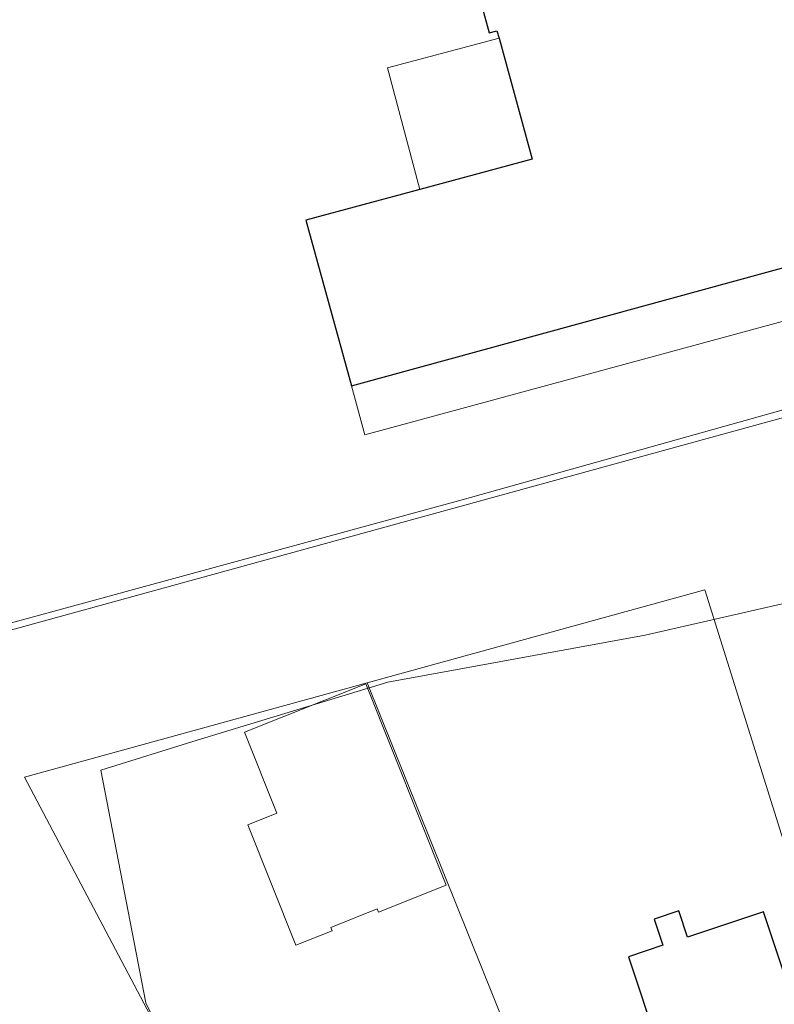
# Model space of a CAD drawing. Header units: metres. Extents: x 174282 to 175177, y 462028 to 462851.
# Tile 13 of 256: x 174435 to 174481, y 462282 to 462343. Entities that reach past the tile are written whole.
import ezdxf

# ---------------------------------------------------------------- set-up
doc = ezdxf.new("R2010")
doc.units = ezdxf.units.M
for name, color, linetype, lineweight in [('B-WE-OG-BEBOUWING-G', 8, 'Continuous', 30), ('B-WE-OG-TERREIN_AGRARISCH-G', 8, 'Continuous', 20), ('B-WE-OG-TERREIN_ERF-G', 8, 'Continuous', 20), ('B-XX-KG-GRENS_PERCEEL-BEREKEND-G', 213, 'Continuous', 20), ('B-XX-KG-GRENS_PERCEEL-G', 213, 'Continuous', 20), ('N-WE-OG-BEBOUWING_WONINGBOUW-G', 7, 'Continuous', 35)]:
    doc.layers.add(name, color=color, linetype=linetype, lineweight=lineweight)

msp = doc.modelspace()

# ---------------------------------------------------------------- linework, layer by layer
at = {"layer": 'B-WE-OG-BEBOUWING-G'}
for points in [[(174462.095, 462347.603), (174463.519, 462342.394), (174464.001, 462342.525), (174464.128, 462342.061), (174466.171, 462334.587), (174459.245, 462332.727), (174452.196, 462330.834), (174455.017, 462320.604), (174492.38, 462330.839), (174489.589, 462341.044), (174484.92, 462339.766), (174479.157, 462360.832), (174483.816, 462362.107), (174481.022, 462372.322), (174443.682, 462362.087), (174446.447, 462351.87), (174460.414, 462355.65), (174462.578, 462347.734), (174462.095, 462347.603)], [(174484.226, 462284.551), (174481.922, 462283.784), (174480.464, 462288.162), (174475.765, 462286.598), (174475.229, 462288.211), (174473.71, 462287.706), (174474.247, 462286.093), (174472.112, 462285.382), (174473.924, 462279.938), (174473.069, 462279.653), (174474.959, 462273.974), (174484.956, 462277.301), (174483.876, 462280.546), (174485.382, 462281.047)]]:
    msp.add_lwpolyline(points, dxfattribs=at)
at = {"layer": 'B-WE-OG-TERREIN_AGRARISCH-G'}
msp.add_lwpolyline([(174518.147, 462329.354), (174517.692, 462329.226), (174461.861, 462313.57), (174433.957, 462305.975)], dxfattribs=at)
at = {"layer": 'B-WE-OG-TERREIN_ERF-G'}
for points in [[(174487.465, 462363.133), (174484.922, 462362.422), (174494.266, 462328.013), (174455.851, 462317.581), (174455.017, 462320.604)], [(174459.245, 462332.727), (174457.252, 462340.237), (174464.128, 462342.061)], [(174492.854, 462309.735), (174473.143, 462305.237), (174457.268, 462302.326), (174445.494, 462298.754), (174439.541, 462296.902), (174442.315, 462282.538), (174443.254, 462280.657)]]:
    msp.add_lwpolyline(points, dxfattribs=at)
at = {"layer": 'B-XX-KG-GRENS_PERCEEL-BEREKEND-G'}
msp.add_lwpolyline([(174422.069, 462302.278), (174433.962, 462305.541), (174474.506, 462316.682), (174516.191, 462328.137), (174519.196, 462328.959)], dxfattribs=at)
at = {"layer": 'B-XX-KG-GRENS_PERCEEL-G', "flags": 128}
for points in [[(174476.834, 462308.019), (174455.979, 462302.281)], [(174492.908, 462254.307), (174488.644, 462267.24), (174485.911, 462275.278), (174487.15, 462275.69), (174483.39, 462287.086), (174476.834, 462308.019)], [(174455.979, 462302.281), (174434.838, 462296.465), (174443.358, 462280.334)], [(174455.979, 462302.281), (174478.808, 462245.563)]]:
    msp.add_lwpolyline(points, dxfattribs=at)
at = {"layer": 'N-WE-OG-BEBOUWING_WONINGBOUW-G', "lineweight": 20}
msp.add_lwpolyline([(174451.583, 462286.092), (174453.821, 462286.987), (174453.739, 462287.191), (174456.608, 462288.338), (174456.69, 462288.133), (174460.869, 462289.803), (174455.904, 462302.228), (174448.417, 462299.236), (174450.413, 462294.24), (174448.614, 462293.521)], close=True, dxfattribs=at)

doc.saveas('drawing.dxf')
